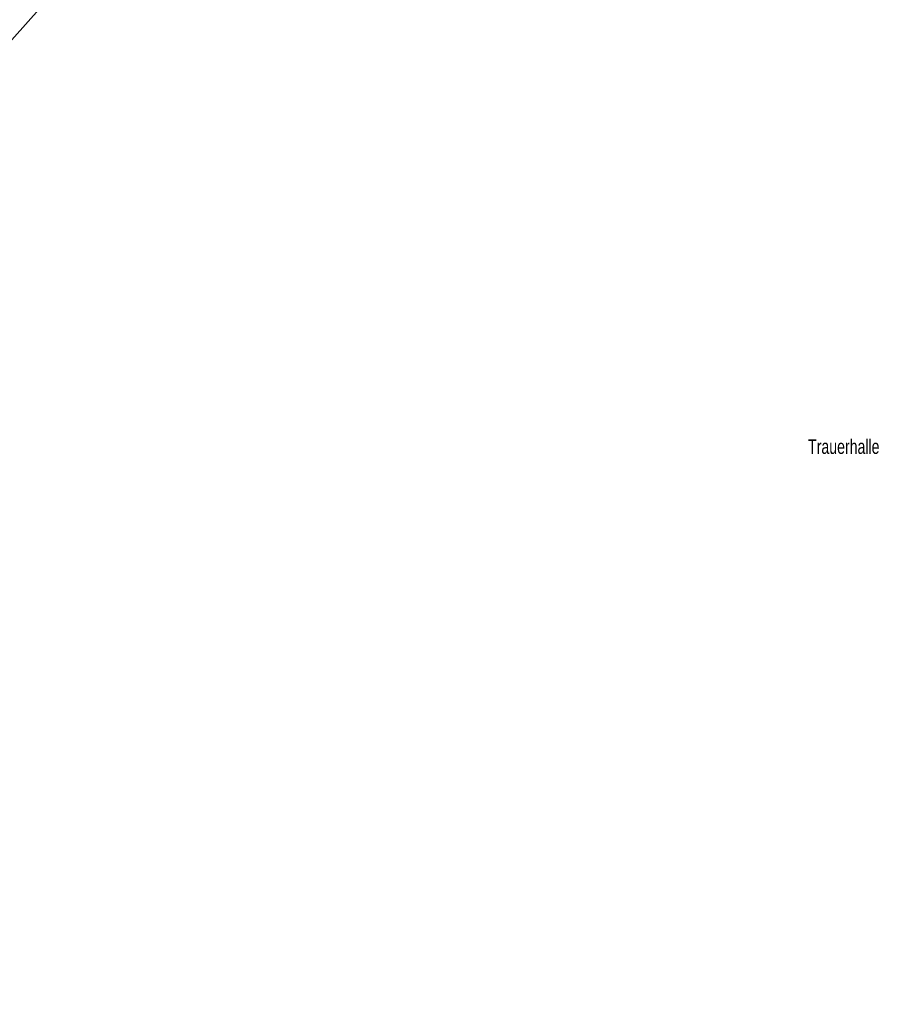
# Model space of a CAD drawing. Header units: metres. Extents: x 339653 to 341672, y 5744753 to 5747397.
# Tile 23 of 256: x 340349 to 340454, y 5745643 to 5745763. Entities that reach past the tile are written whole.
import ezdxf

# ---------------------------------------------------------------- set-up
doc = ezdxf.new("R2010")
doc.units = ezdxf.units.M
doc.header["$LTSCALE"] = 0.03
for name, color, linetype, lineweight in [('B-Gebäude', 15, 'Continuous', 35), ('Flurstücke_Grenzpunkte', 7, 'Continuous', 25), ('Siedlung', 7, 'Continuous', 25), ('Verkehr', 7, 'Continuous', 25)]:
    doc.layers.add(name, color=color, linetype=linetype, lineweight=lineweight)
doc.layers.add('UMRINGE_FLURSTUECKSABGRENZUNGEN', color=7, linetype='Continuous')
doc.styles.add('Sonstiger Text_ Bezeichnung - N 7 380', font='arial.ttf', dxfattribs={"width": 0.7})

msp = doc.modelspace()

# ---------------------------------------------------------------- linework, layer by layer
at = {"layer": 'Flurstücke_Grenzpunkte', "color": 83}
msp.add_lwpolyline([(340461.78, 5745900.95), (340452.97, 5745889.774), (340424.543, 5745853.698), (340374.445, 5745790.114), (340304.739, 5745711.901), (340281.195, 5745686.697), (340275.247, 5745681.043), (340238.98, 5745642.919), (340238.528, 5745642.443), (340217.812, 5745652.534), (340218.468, 5745653.173), (340251.663, 5745686.451), (340300.576, 5745738.195), (340320.346, 5745760.746), (340350.568, 5745795.22), (340399.424, 5745853.93), (340425.676, 5745888.607), (340443.44, 5745914.083), (340448.163, 5745911.35), (340452.99, 5745917.92), (340456.953, 5745923.315)], dxfattribs=at)
msp.add_lwpolyline([(340335.922, 5745620.167), (340323.79, 5745620.369), (340281.667, 5745642.288), (340281.195, 5745686.697), (340304.739, 5745711.901), (340374.445, 5745790.114), (340461.052, 5745788.864), (340488.636, 5745788.466), (340492.133, 5745788.36), (340492.82, 5745706.151), (340493.039, 5745680.005), (340490.132, 5745666.455), (340490.619, 5745617.592)], close=True, dxfattribs=at)
at = {"layer": 'Siedlung', "color": 83}
msp.add_lwpolyline([(340238.98, 5745642.919), (340275.247, 5745681.043), (340281.195, 5745686.697), (340304.739, 5745711.901), (340374.445, 5745790.114), (340461.052, 5745788.864)], dxfattribs=at)
at = {"layer": 'UMRINGE_FLURSTUECKSABGRENZUNGEN', "color": 83}
for points in [[(340217.812, 5745652.534, 0), (340238.528, 5745642.443, 0), (340275.247, 5745681.043, 0), (340281.195, 5745686.697, 0), (340304.739, 5745711.901, 0), (340374.445, 5745790.114, 0), (340424.543, 5745853.698, 0), (340452.97, 5745889.774, 0), (340461.78, 5745900.95, 0)], [(340374.445, 5745790.114, 0), (340304.739, 5745711.901, 0), (340281.195, 5745686.697, 0), (340275.247, 5745681.043, 0), (340238.528, 5745642.443, 0), (340321.664, 5745601.11, 0), (340321.659, 5745611.707, 0), (340275.741, 5745635.762, 0), (340275.711, 5745638.584, 0), (340322.287, 5745614.375, 0), (340322.036, 5745613.373, 0), (340345.268, 5745612.955, 0), (340345.889, 5745612.851, 0), (340352.088, 5745612.469, 0), (340363.081, 5745611.78, 0), (340389.446, 5745611.864, 0), (340412.66, 5745611.199, 0), (340438.331, 5745611.014, 0), (340452.84, 5745610.816, 0), (340461.929, 5745611.064, 0)], [(340374.445, 5745790.114, 0), (340304.739, 5745711.901, 0), (340281.195, 5745686.697, 0), (340275.247, 5745681.043, 0), (340238.528, 5745642.443, 0), (340321.664, 5745601.11, 0), (340321.659, 5745611.707, 0), (340275.741, 5745635.762, 0), (340275.711, 5745638.584, 0), (340322.287, 5745614.375, 0), (340322.036, 5745613.373, 0), (340345.268, 5745612.955, 0), (340345.889, 5745612.851, 0), (340352.088, 5745612.469, 0), (340363.081, 5745611.78, 0), (340389.446, 5745611.864, 0), (340412.66, 5745611.199, 0), (340438.331, 5745611.014, 0), (340452.84, 5745610.816, 0), (340461.929, 5745611.064, 0)], [(340461.052, 5745788.864, 0), (340374.445, 5745790.114, 0), (340304.739, 5745711.901, 0), (340281.195, 5745686.697, 0)]]:
    msp.add_polyline3d(points, dxfattribs=at)
at = {"layer": 'Verkehr', "color": 83}
msp.add_lwpolyline([(340461.78, 5745900.95), (340452.97, 5745889.774), (340424.543, 5745853.698), (340374.445, 5745790.114), (340304.739, 5745711.901), (340281.195, 5745686.697), (340275.247, 5745681.043), (340238.98, 5745642.919)], dxfattribs=at)

# ---------------------------------------------------------------- texts
at = {"layer": 'B-Gebäude', "insert": (340448.739, 5745710.108), "char_height": 1.75, "attachment_point": 8, "line_spacing_factor": 0.69, "style": 'Sonstiger Text_ Bezeichnung - N 7 380'}
msp.add_mtext('Trauerhalle', dxfattribs=at)

doc.saveas('drawing.dxf')
